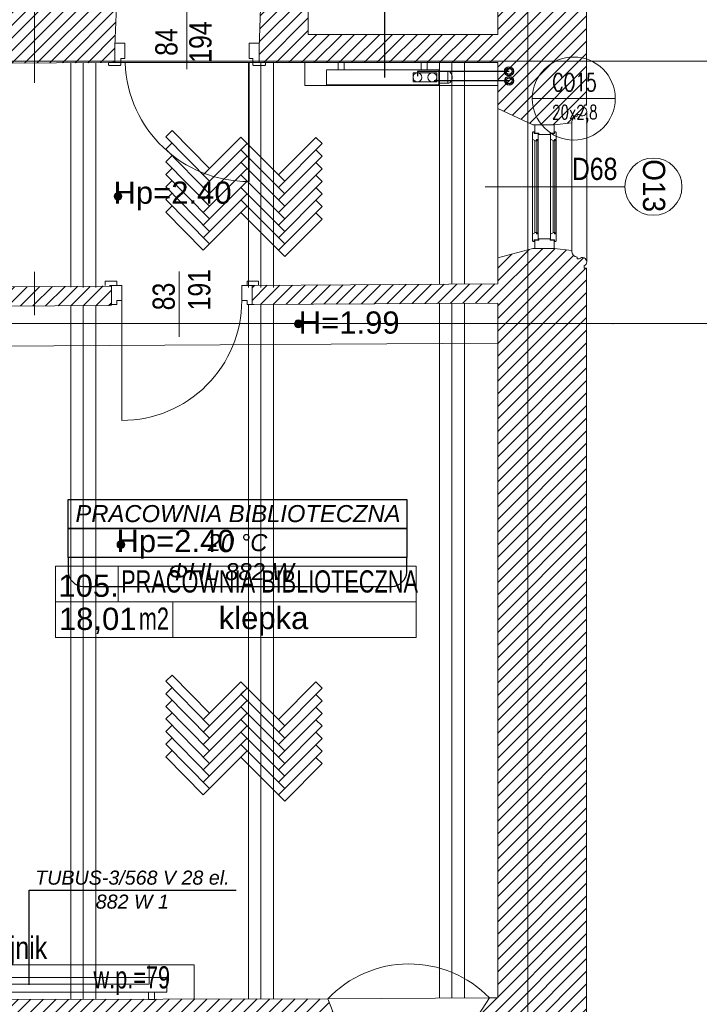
# Model space of a CAD drawing. Header units: millimetres. Extents: x -573548 to 674770, y -210017 to -47794.
# Tile 53 of 234: x 114430 to 119021, y -154851 to -148203. Entities that reach past the tile are written whole.
import ezdxf
from ezdxf.enums import TextEntityAlignment as Align
from ezdxf.lldxf.tags import DXFTag

# ---------------------------------------------------------------- set-up
doc = ezdxf.new("R2010")
doc.units = ezdxf.units.MM
for name, color, linetype, lineweight in [('_S_CO_OPIS_PION', 7, 'Continuous', 13), ('A.05 RZUT 1 PIĘTRA_is$0$A-DRZWI_Nr_pióra__9', 8, 'Continuous', 9), ('A.05 RZUT 1 PIĘTRA_is$0$A-OKNA-OPIS_Nr_pióra__2', 8, 'Continuous', 9), ('A.05 RZUT 1 PIĘTRA_is$0$A-OKNA-OPIS_Nr_pióra__8', 8, 'Continuous', 9), ('A.05 RZUT 1 PIĘTRA_is$0$A-OPISY-2_Nr_pióra__2', 8, 'Continuous', 9), ('A.05 RZUT 1 PIĘTRA_is$0$A-OPISY-3_Nr_pióra__6', 8, 'Continuous', 9), ('A.05 RZUT 1 PIĘTRA_is$0$A-WYSOKOSCI_Nr_pióra__7', 8, 'Continuous', 9), ('A.05 RZUT 1 PIĘTRA_is$0$belki nad_Nr_pióra__1', 8, 'Continuous', 9), ('A.05 RZUT 1 PIĘTRA_is$0$CO TO JEST_Nr_pióra__1', 8, 'Continuous', 9), ('A.05 RZUT 1 PIĘTRA_is$0$detalokna_Nr_pióra__1', 8, 'Continuous', 9), ('A.05 RZUT 1 PIĘTRA_is$0$detalokna_Nr_pióra__41', 8, 'Continuous', 9), ('A.05 RZUT 1 PIĘTRA_is$0$DIM MALY_Nr_pióra__8', 8, 'Continuous', 9), ('A.05 RZUT 1 PIĘTRA_is$0$Drawing & Figure_Nr_pióra__18', 8, 'Continuous', 9), ('A.05 RZUT 1 PIĘTRA_is$0$DRZWI_Nr_pióra__251', 8, 'Continuous', 9), ('A.05 RZUT 1 PIĘTRA_is$0$DRZWI_Nr_pióra__41', 8, 'Continuous', 9), ('A.05 RZUT 1 PIĘTRA_is$0$linia nadproza_Nr_pióra__1', 8, 'Continuous', 9), ('A.05 RZUT 1 PIĘTRA_is$0$Nowe_Annotation - Text_Nr_pióra__59', 8, 'Continuous', 9), ('A.05 RZUT 1 PIĘTRA_is$0$Nowe_GRZEJNIK_Nr_pióra__59', 8, 'Continuous', 9), ('A.05 RZUT 1 PIĘTRA_is$0$OKNO_DETAL_Nr_pióra__1', 8, 'Continuous', 9), ('A.05 RZUT 1 PIĘTRA_is$0$OKNO_DETAL_Nr_pióra__41', 8, 'Continuous', 9), ('A.05 RZUT 1 PIĘTRA_is$0$opisy inne_Nr_pióra__1', 8, 'Continuous', 9), ('A.05 RZUT 1 PIĘTRA_is$0$OSIE_Nr_pióra__1', 8, 'Continuous', 9), ('A.05 RZUT 1 PIĘTRA_is$0$PARAPET_Nr_pióra__7', 8, 'Continuous', 9), ('A.05 RZUT 1 PIĘTRA_is$0$POSADZKI_Nr_pióra__18', 8, 'Continuous', 9), ('A.05 RZUT 1 PIĘTRA_is$0$strop_Nr_pióra__8', 8, 'Continuous', 9), ('A.05 RZUT 1 PIĘTRA_is$0$Structural - Bearing_Nr_pióra__21', 8, 'Continuous', 9), ('A.05 RZUT 1 PIĘTRA_is$0$Structural - Grid', 8, 'Continuous', 9), ('A.05 RZUT 1 PIĘTRA_is$0$Structural - Grid_Nr_pióra__17', 8, 'Continuous', 9), ('A.05 RZUT 1 PIĘTRA_is$0$WIDOK_Nr_pióra__1', 8, 'Continuous', 9), ('A.05 RZUT 1 PIĘTRA_is$0$WIDOK_Nr_pióra__8', 8, 'Continuous', 9), ('A.05 RZUT 1 PIĘTRA_is$0$ściany_Nr_pióra__3', 8, 'Continuous', 9), ('FLUID-Powrót', 7, 'Continuous', 30), ('FLUID-Zasilanie', 7, 'Continuous', 30), ('SAN_Armatura CO na rozwinięciu', 7, 'Continuous', 13), ('SAN_Armatura CO na rzucie', 7, 'Continuous', 13), ('SAN_Grzejniki CO na rzucie', 7, 'Continuous', 13), ('SAN_Przewody powrotne CO na rzucie', 5, 'Continuous', 40), ('SAN_Przewody zasilające CO na rzucie', 1, 'Continuous', 40)]:
    doc.layers.add(name, color=color, linetype=linetype, lineweight=lineweight)
for name, color, linetype in [('SAN_Etykiety grzejników CO na rzucie', 7, 'Continuous'), ('SAN_Etykiety pomieszczeń na rzucie', 7, 'Continuous'), ('SAN_Piony CO na rzucie', 8, 'Continuous')]:
    doc.layers.add(name, color=color, linetype=linetype)
doc.styles.add('A.05 RZUT 1 PIĘTRA_is$0$STYL_AUTOMATYCZNY_1', font='arial.ttf')
doc.styles.add('A.05 RZUT 1 PIĘTRA_is$0$STYL_AUTOMATYCZNY_4', font='arial.ttf', dxfattribs={"width": 0.8})
doc.styles.add('A.05 RZUT 1 PIĘTRA_is$0$STYL_AUTOMATYCZNY_5', font='arial.ttf', dxfattribs={"width": 0.7})
doc.styles.add('A.05 RZUT 1 PIĘTRA_is$0$STYL_AUTOMATYCZNY_6', font='arial.ttf', dxfattribs={"width": 0.9})
doc.styles.add('A.05 RZUT 1 PIĘTRA_is$0$STYL_AUTOMATYCZNY_7', font='arial.ttf', dxfattribs={"width": 0.8})
doc.styles.add('Etykiety grzejników CO na rzucie', font='ariali.ttf')
doc.styles.add('Etykiety pomieszczeń na rzucie', font='ariali.ttf')
doc.styles.add('JOLARD', font='complex.shx', dxfattribs={"width": 0.7})
tags = doc.linetypes.add('DASH', pattern=[15, 10, -5]).pattern_tags.tags
tags[6:7] = [DXFTag(74, 4), DXFTag(75, 0), DXFTag(340, '0'), DXFTag(46, 0.0), DXFTag(50, 0.0), DXFTag(44, 0.0), DXFTag(45, 0.0)]
tags[4:5] = [DXFTag(74, 4), DXFTag(75, 0), DXFTag(340, '0'), DXFTag(46, 0.0), DXFTag(50, 0.0), DXFTag(44, 0.0), DXFTag(45, 0.0)]
pattern_1 = [(45, (0, 0), (-42.426407, 42.426407), [])]

# ---------------------------------------------------------------- blocks, each defined once
blk = doc.blocks.new('A.05 RZUT 1 PIĘTRA_is$0$Standardowy znacznik osi_2')
at = {"layer": 'A.05 RZUT 1 PIĘTRA_is$0$Structural - Grid_Nr_pióra__17'}
blk.add_line((1000, 0), (17853.1, 0), dxfattribs=at)
at = {"layer": 'A.05 RZUT 1 PIĘTRA_is$0$Structural - Grid_Nr_pióra__17', "style": 'A.05 RZUT 1 PIĘTRA_is$0$STYL_AUTOMATYCZNY_1'}
for tag, p in [('AC_MarkerText_1_0', (5, -80)), ('AC_MarkerText_1_1', (19358.1, -80))]:
    blk.add_attdef(tag, text='', height=350, rotation=270, dxfattribs=at).set_placement(p, align=Align.TOP_CENTER)
blk = doc.blocks.new('A.05 RZUT 1 PIĘTRA_is$0$Standardowy znacznik osi_3')
at = {"layer": 'A.05 RZUT 1 PIĘTRA_is$0$Structural - Grid_Nr_pióra__17'}
for q in [(0, 0), (40906.6, 0)]:
    blk.add_line((2962.2, 0), q, dxfattribs=at)
blk.add_point((2962.2, 0), dxfattribs=at)
blk.add_point((2962.2, 0), dxfattribs=at)
at = {"layer": 'A.05 RZUT 1 PIĘTRA_is$0$Structural - Grid_Nr_pióra__17', "style": 'A.05 RZUT 1 PIĘTRA_is$0$STYL_AUTOMATYCZNY_1'}
for tag, p in [('AC_MarkerText_1_0', (-250, -335)), ('AC_MarkerText_1_1', (44118.7, -335))]:
    blk.add_attdef(tag, text='', height=350, rotation=180, dxfattribs=at).set_placement(p, align=Align.TOP_CENTER)
blk = doc.blocks.new('A.05 RZUT 1 PIĘTRA_is$0$Standardowy znacznik osi_4')
at = {"layer": 'A.05 RZUT 1 PIĘTRA_is$0$Structural - Grid_Nr_pióra__17'}
blk.add_line((1000, 0), (42868.7, 0), dxfattribs=at)
at = {"layer": 'A.05 RZUT 1 PIĘTRA_is$0$Structural - Grid_Nr_pióra__17', "style": 'A.05 RZUT 1 PIĘTRA_is$0$STYL_AUTOMATYCZNY_1'}
for tag, p in [('AC_MarkerText_1_0', (-250, -335)), ('AC_MarkerText_1_1', (44118.7, -335))]:
    blk.add_attdef(tag, text='', height=350, rotation=180, dxfattribs=at).set_placement(p, align=Align.TOP_CENTER)
blk = doc.blocks.new('A.05 RZUT 1 PIĘTRA_is')
at = {"layer": 'A.05 RZUT 1 PIĘTRA_is$0$A-WYSOKOSCI_Nr_pióra__7'}
for points in [[(115405.3, -99396.1, 1), (115351.9, -99396.1, 1)], [(116624, -100257.3, 1), (116570.6, -100257.3, 1)], [(115425.3, -101747.7, 1), (115371.9, -101747.7, 1)]]:
    blk.add_hatch(color=256, dxfattribs=at).paths.add_polyline_path(points)
at = {"layer": 'A.05 RZUT 1 PIĘTRA_is$0$Drawing & Figure_Nr_pióra__18'}
h = blk.add_hatch(dxfattribs=at)
h.set_pattern_fill('Common_Brick_0001', color=256, style=0, pattern_type=2)
h.set_pattern_definition(pattern_1)
h.paths.add_polyline_path([(116429.1, -97992.8), (116344.8, -97992.8), (116331.3, -98392.8), (116331.3, -98492.8), (117944.1, -98492.8), (117944.1, -98802.4), (118181.6, -98914.2), (118194.1, -98914.2), (118324.1, -98914.2), (118444.1, -98900.9), (118444.1, -98891.3, -0.383982), (118479.5, -98855.8), (118479.5, -98843.5), (118494.5, -98843.5, 1.205804), (118526.7, -98795.7), (118526.7, -98780.9), (118544.1, -98780.9), (118544.1, -98754.8), (118544.1, -93032.6), (117944.1, -93032.6), (117923.5, -93032.6), (117923.5, -93050), (117908.7, -93050, 1.205804), (117860.9, -93082.2), (117860.9, -93097.2), (117848.5, -93097.2, -0.383982), (117813, -93132.6), (117803.5, -93132.6), (117790.2, -93252.6), (117790.2, -93395.1), (117879.4, -93772.9), (117944.1, -93772.9), (117944.1, -98302.8), (116664.1, -98302.8), (116664.1, -97992.8)])
h = blk.add_hatch(dxfattribs=at)
h.set_pattern_fill('Common_Brick_0001', color=256, style=0, pattern_type=2)
h.set_pattern_definition(pattern_1)
h.paths.add_polyline_path([(107002, -98581.8, 0.420514), (107052, -98632.9), (108086.6, -98629.3), (113084.1, -98612.3), (113633, -98610.4), (114124, -98608.8), (114124.1, -98500), (114125.5, -98500), (114813.7, -98495.8), (115356.2, -98492.6), (115356.2, -98382.9), (115357, -98362.8), (115372.7, -97992.8), (115059.1, -97992.8), (114813.7, -97992.8), (114134.1, -97992.8), (114134.1, -97892.9), (113754.1, -97892.9), (113754.1, -97341), (113754.1, -96932.9), (114134.1, -96932.9), (114134.1, -95797.3), (114134.1, -95742.8), (114004.1, -95742.1), (113586.7, -95858.2), (113588.5, -97341), (113589.1, -97902.7), (113084.1, -97903.6), (113039.1, -97903.7), (113039.1, -97903.9), (113039.1, -98183.7), (112899.1, -98183.7), (112899.1, -97903.9), (109246.8, -97910.1), (109246.8, -97909.8), (108086.6, -97911.7), (107534.3, -97912.6), (107543.3, -97341), (107569.6, -95662.9), (107159.6, -95652.5), (107159.6, -95653.3), (107029.6, -95683.1), (107029.4, -95683.1), (107018, -96942.8), (107460, -96942.9), (107460, -97341), (107460, -97912.8), (107009.2, -97912.7)])
h = blk.add_hatch(dxfattribs=at)
h.set_pattern_fill('Common_Brick_0001', color=256, style=0, pattern_type=2)
h.set_pattern_definition(pattern_1)
h.paths.add_polyline_path([(116298.3, -99997), (116284.3, -99997), (116284.3, -100127), (116284.4, -100127), (117944.1, -100117), (117944.1, -104807), (117886.9, -104807.4), (117725.9, -105055.8), (117726.7, -105198.4), (117740.8, -105318.3), (117750.3, -105318.2, -0.383982), (117786, -105353.3), (117798.4, -105353.3), (117798.5, -105368.3, 1.205804), (117846.5, -105400.2), (117861.3, -105400.1), (117861.4, -105417.5), (117944, -105417), (118543.7, -105413.4), (118544.1, -99880.6), (118526.7, -99880.6), (118526.7, -99865.9, 1.205804), (118494.5, -99818), (118479.5, -99818), (118479.5, -99805.7, -0.383982), (118444.1, -99770.2), (118444.1, -99760.7), (118324.1, -99747.3), (118194.1, -99747.3), (118181.6, -99747.3), (117944.1, -99812.4), (117944.1, -99986.9), (117719.1, -99988.3), (117719.1, -99988.7)])
h = blk.add_hatch(dxfattribs=at)
h.set_pattern_fill('Common_Brick_0001', color=256, style=0, pattern_type=2)
h.set_pattern_definition(pattern_1)
h.paths.add_polyline_path([(111169, -104848), (111078.9, -105102.1), (111079.8, -105238.5), (111093.8, -105358.4), (111103.4, -105358.4, -0.383982), (111139.1, -105393.5), (111151.4, -105393.4), (111151.5, -105408.4, 1.205804), (111199.5, -105440.3), (111214.3, -105440.2), (111214.4, -105457.7), (111297.1, -105457.2), (111297.3, -105457.1), (113184.3, -105444.1), (113225.6, -105444), (113225.5, -105426.5), (113240.3, -105426.4, 0.263086), (113263.3, -105443.8), (113271.3, -105443.8, 0.761796), (113278.6, -105387.7), (113278.5, -105372.8), (113725.3, -105371.2), (114172.1, -105369.5), (114172.2, -105384.4, 0.761796), (114179.9, -105440.4), (114187.8, -105440.4, 0.263086), (114210.7, -105422.8), (114225.5, -105422.8), (114225.6, -105440.3), (114308.2, -105439.9), (116761.7, -105424.2), (116761.6, -105406.7), (116776.3, -105406.6, 1.205804), (116824, -105374.1), (116823.9, -105359.1), (116836.2, -105359.1, -0.383982), (116871.5, -105323.5), (116881, -105323.5), (116893.6, -105203.4), (116892.8, -105060.8), (116795.3, -104814), (114084.3, -104820.4), (114085.5, -104584.5), (114085.8, -104584.5), (114087.2, -104362.2), (114088.5, -104162.2), (114106.6, -101286.9), (114113.8, -100140.1), (114813.7, -100135.9), (115334.3, -100132.7), (115321.7, -100127), (115334.3, -100127), (115334.3, -99997), (115321.5, -99997), (115144.1, -100010.9), (115144.1, -100003.9), (115059.1, -100004.4), (114813.7, -100005.9), (114124.1, -100010), (114124, -99958.8), (113634.3, -99958.4), (113634.3, -99958.8, -0.0001), (113634, -99958.4), (113589.1, -99958.4), (113509.1, -99958.3), (113509.1, -99961), (113419.1, -99960.9), (113419.1, -99958.3), (112864.4, -99957.8), (112864.4, -100087.8), (112864.4, -100142.9), (112838.3, -100727.8), (113924.9, -100721.2), (113924.9, -101286.9), (113924.9, -104162.2), (113924.9, -104362.2), (113924.9, -104841.3), (113684.1, -104841.9), (113604.1, -104842.1), (113514.1, -104842.3)])
at = {"layer": 'A.05 RZUT 1 PIĘTRA_is$0$A-DRZWI_Nr_pióra__9'}
for p, q in [((115844.1, -98085.8), (115844.1, -98536.7)), ((115790.6, -99902.7), (115790.6, -100343.7))]:
    blk.add_line(p, q, dxfattribs=at)
for points in [[(116264.1, -98495.8), (116263.7, -99295.8, -0.404448), (115426.2, -98495.5)], [(115405.5, -100100), (115405.5, -100908.7, 0.414214), (116214.3, -100100)]]:
    blk.add_lwpolyline(points, format="xyb", dxfattribs=at)
at = {"layer": 'A.05 RZUT 1 PIĘTRA_is$0$A-OKNA-OPIS_Nr_pióra__8'}
blk.add_line((117858.4, -99330.8), (118802, -99330.8), dxfattribs=at)
blk.add_circle((118995, -99330.8), 193, dxfattribs=at)
at = {"layer": 'A.05 RZUT 1 PIĘTRA_is$0$A-OPISY-3_Nr_pióra__6'}
for p, q in [((115380.5, -101893.9), (115380.5, -102134)), ((114956.6, -102133.7), (116660.1, -102133.7)), ((114956.6, -102133.9), (117393.2, -102133.9)), ((115749.5, -102134), (115749.5, -102373.9))]:
    blk.add_line(p, q, dxfattribs=at)
blk.add_lwpolyline([(114956.6, -102373.9), (114956.6, -101893.9), (117393.2, -101893.9), (117393.2, -102373.9)], close=True, dxfattribs=at)
at = {"layer": 'A.05 RZUT 1 PIĘTRA_is$0$A-WYSOKOSCI_Nr_pióra__7'}
for centre in [(115378.6, -99396.1), (116597.3, -100257.3), (115398.6, -101747.7)]:
    blk.add_circle(centre, 26.7, dxfattribs=at)
at = {"layer": 'A.05 RZUT 1 PIĘTRA_is$0$belki nad_Nr_pióra__1'}
for p, q in [((115059.1, -98494.4), (115059.1, -100009.4)), ((115229.1, -98494.4), (115229.1, -100012.3)), ((116259.1, -98494.4), (116259.1, -100012.3)), ((116429.1, -98494.4), (116429.1, -100012.3)), ((117549.1, -98494.4), (117549.1, -99989.8)), ((117719.1, -98494.4), (117719.1, -99988.7)), ((117549.1, -100119.4), (117549.1, -104808.8)), ((117719.1, -100118.3), (117719.1, -104808.2)), ((115059.1, -100134.4), (115059.1, -104817.3)), ((115229.1, -100133.4), (115229.1, -104816.7)), ((116259.1, -100127), (116259.1, -104813.2)), ((116429.1, -100126.2), (116429.1, -104812.6))]:
    blk.add_line(p, q, dxfattribs=at)
at = {"layer": 'A.05 RZUT 1 PIĘTRA_is$0$CO TO JEST_Nr_pióra__1'}
for p, q in [((116640.6, -98492.8), (116640.6, -98647.6)), ((117944.1, -98647.6), (116640.6, -98647.6)), ((115894, -104584.5), (114085.5, -104584.5)), ((115894, -104816.1), (115894, -104584.5))]:
    blk.add_line(p, q, dxfattribs=at)
at = {"layer": 'A.05 RZUT 1 PIĘTRA_is$0$detalokna_Nr_pióra__1'}
for p, q in [((118544.6, -99835.2), (118544.6, -98831)), ((118444.1, -99760.7), (118444.1, -98900.9))]:
    blk.add_line(p, q, dxfattribs=at)
at = {"layer": 'A.05 RZUT 1 PIĘTRA_is$0$detalokna_Nr_pióra__41'}
for points in [[(118297.1, -98978.7), (118220.1, -98978.7), (118297.1, -98978.7), (118297.1, -98968.7), (118324.1, -98968.7), (118324.1, -98914.2), (118194.1, -98914.2), (118194.1, -98968.7), (118220.1, -98968.7), (118220.1, -98978.7)], [(118297.1, -99682.8), (118220.1, -99682.8), (118297.1, -99682.8), (118297.1, -99692.8), (118324.1, -99692.8), (118324.1, -99747.3), (118194.1, -99747.3), (118194.1, -99692.8), (118220.1, -99692.8), (118220.1, -99682.8)]]:
    blk.add_lwpolyline(points, dxfattribs=at)
at = {"layer": 'A.05 RZUT 1 PIĘTRA_is$0$DIM MALY_Nr_pióra__8'}
for p, q in [((114813.7, -98629.4), (114813.7, -97826.8)), ((114813.7, -99905.7), (114813.7, -100197.6))]:
    blk.add_line(p, q, dxfattribs=at)
at = {"layer": 'A.05 RZUT 1 PIĘTRA_is$0$DRZWI_Nr_pióra__251'}
blk.add_line((115398.2, -98492.8), (115314, -98492.8), dxfattribs=at)
at = {"layer": 'A.05 RZUT 1 PIĘTRA_is$0$DRZWI_Nr_pióra__41'}
for p, q in [((115369.8, -99997), (115321.5, -99997)), ((116250, -99997), (116298.3, -99997))]:
    blk.add_line(p, q, dxfattribs=at)
for points in [[(115398.2, -98492.8), (115398.2, -98465.8), (115424, -98465.8), (115424, -98362.8), (115356.8, -98362.8)], [(116289.9, -98492.8), (116289.9, -98465.8), (116264.1, -98465.8), (116264.1, -98362.8), (116331.3, -98362.8)], [(115321.5, -100127), (115369.8, -100127), (115369.8, -100100), (115405.5, -100100), (115405.5, -99997), (115369.8, -99997), (115369.8, -99968.9)], [(116298.3, -100127), (116250, -100127), (116250, -100100), (116214.3, -100100), (116214.3, -99997), (116250, -99997), (116250, -99968.9)]]:
    blk.add_lwpolyline(points, dxfattribs=at)
for points in [[(115345.6, -98511.6), (115318, -98511.6, -0.414334), (115314, -98507.6), (115314, -98492.8)], [(115345.6, -98511.6), (115394.2, -98511.6, 0.414334), (115398.2, -98507.6), (115398.2, -98492.8)], [(116342.5, -98511.6), (116293.9, -98511.6, -0.414334), (116289.9, -98507.6), (116289.9, -98492.8)], [(116342.5, -98511.6), (116370.1, -98511.6, 0.414334), (116374.1, -98507.6), (116374.1, -98492.8)], [(115369.8, -99968.9), (115295.7, -99968.9, 0.414334), (115291.7, -99972.9), (115291.7, -99997)], [(116250, -99968.9), (116324.1, -99968.9, -0.414334), (116328.1, -99972.9), (116328.1, -99997)]]:
    blk.add_lwpolyline(points, format="xyb", dxfattribs=at)
at = {"layer": 'A.05 RZUT 1 PIĘTRA_is$0$linia nadproza_Nr_pióra__1'}
for p, q in [((116331.3, -98492.8), (115356.2, -98492.8)), ((117944.1, -100387), (114112.1, -100410.1))]:
    blk.add_line(p, q, dxfattribs=at)
at = {"layer": 'A.05 RZUT 1 PIĘTRA_is$0$Nowe_GRZEJNIK_Nr_pióra__59'}
blk.add_lwpolyline([(114289.7, -104714.5), (115589.7, -104714.5), (115589.7, -104584.5), (114289.7, -104584.5)], close=True, dxfattribs=at)
at = {"layer": 'A.05 RZUT 1 PIĘTRA_is$0$OKNO_DETAL_Nr_pióra__1'}
for p, q in [((118178.4, -99650.6), (118178.4, -99011)), ((118194.4, -99640.8), (118194.4, -99020.8)), ((118216.3, -99649.8), (118216.3, -99011.7)), ((118300.9, -99650.6), (118300.9, -99011)), ((118316.9, -99640.8), (118316.9, -99020.8)), ((118338.9, -99649.8), (118338.9, -99011.7))]:
    blk.add_line(p, q, dxfattribs=at)
at = {"layer": 'A.05 RZUT 1 PIĘTRA_is$0$OKNO_DETAL_Nr_pióra__41'}
for p, q in [((118216.4, -99011.7), (118206.4, -99020.5)), ((118206.4, -99649.8), (118206.4, -99011.7)), ((118338.9, -99011.7), (118328.9, -99020.5)), ((118328.9, -99649.8), (118328.9, -99011.7)), ((118216.4, -99649.8), (118206.4, -99641)), ((118338.9, -99649.8), (118328.9, -99641))]:
    blk.add_line(p, q, dxfattribs=at)
for points in [[(118178.4, -98968.8, -0.414214), (118186.4, -98960.8), (118190.4, -98960.8), (118190.4, -98972.8), (118216.4, -98972.8), (118216.4, -99011.7), (118204.4, -99011.7), (118204.4, -99020.8), (118194.4, -99020.8), (118194.4, -99019.8), (118178.4, -99011)], [(118300.9, -98986.9), (118300.9, -98972.8), (118326.9, -98972.8), (118326.9, -98960.8), (118330.9, -98960.8, -0.414214), (118338.9, -98968.8), (118338.9, -98986.9), (118338.9, -99011.7), (118326.9, -99011.7), (118326.9, -99020.8), (118316.9, -99020.8), (118316.9, -99019.8), (118300.9, -99011)], [(118178.4, -99692.8, 0.414214), (118186.4, -99700.8), (118190.4, -99700.8), (118190.4, -99688.8), (118216.4, -99688.8), (118216.4, -99649.8), (118204.4, -99649.8), (118204.4, -99640.8), (118194.4, -99640.8), (118194.4, -99641.8), (118178.4, -99650.6)], [(118300.9, -99674.6), (118300.9, -99688.8), (118326.9, -99688.8), (118326.9, -99700.8), (118330.9, -99700.8, 0.414214), (118338.9, -99692.8), (118338.9, -99674.6), (118338.9, -99649.8), (118326.9, -99649.8), (118326.9, -99640.8), (118316.9, -99640.8), (118316.9, -99641.8), (118300.9, -99650.6)]]:
    blk.add_lwpolyline(points, format="xyb", close=True, dxfattribs=at)
at = {"layer": 'A.05 RZUT 1 PIĘTRA_is$0$OSIE_Nr_pióra__1'}
for p, q in [((115144.1, -98494.4), (115144.1, -100010.9)), ((116344.1, -98494.4), (116344.1, -100010.9)), ((117634.1, -98494.4), (117634.1, -99989.3)), ((117634.1, -100118.8), (117634.1, -104808.5)), ((115144.1, -100133.9), (115144.1, -104817)), ((116344.1, -100126.7), (116344.1, -104812.9))]:
    blk.add_line(p, q, dxfattribs=at)
at = {"layer": 'A.05 RZUT 1 PIĘTRA_is$0$POSADZKI_Nr_pióra__18'}
for p, q in [((115702.3, -98993.3), (115744.8, -98950.8)), ((115995.9, -99208.6), (115744.8, -98950.8)), ((115995.9, -99293.5), (115702.3, -98993.3)), ((115702.3, -99078.1), (115744.8, -99035.7)), ((115953.5, -99251), (116208, -98996.5)), ((115953.5, -99335.9), (116250.4, -99038.9)), ((116505, -99293.5), (116208, -98996.5)), ((116208, -99081.3), (116250.4, -99038.9)), ((116462.6, -99251), (116715.8, -98997.8)), ((116462.6, -99335.9), (116758.2, -99040.3)), ((116758.2, -99040.3), (116715.8, -98997.8)), ((115995.9, -99378.3), (115702.3, -99078.1)), ((115702.3, -99163), (115744.8, -99120.5)), ((116505, -99378.3), (116208, -99081.3)), ((116758.2, -99125.1), (116715.8, -99082.7)), ((115995.9, -99463.2), (115702.3, -99163)), ((115953.5, -99420.7), (116250.4, -99123.8)), ((116505, -99463.2), (116208, -99166.2)), ((116462.6, -99420.7), (116758.2, -99125.1)), ((116758.2, -99210), (116715.8, -99167.6)), ((115702.3, -99247.8), (115744.8, -99205.4)), ((115995.9, -99548), (115702.3, -99247.8)), ((115953.5, -99505.6), (116250.4, -99208.6)), ((116505, -99548), (116208, -99251)), ((116462.6, -99505.6), (116758.2, -99210)), ((116758.2, -99294.8), (116715.8, -99252.4)), ((115702.3, -99332.7), (115744.8, -99290.2)), ((115953.5, -99590.5), (116250.4, -99293.5)), ((116462.6, -99590.5), (116758.2, -99294.8)), ((115995.9, -99632.9), (115702.3, -99332.7)), ((115702.3, -99417.5), (115744.8, -99375.1)), ((115953.5, -99675.3), (116250.4, -99378.3)), ((116505, -99632.9), (116208, -99335.9)), ((116462.6, -99675.3), (116758.2, -99379.7)), ((116758.2, -99379.7), (116715.8, -99337.3)), ((115995.9, -99717.7), (115702.3, -99417.5)), ((116505, -99717.7), (116208, -99420.7)), ((116250.4, -99463.2), (116208, -99420.7)), ((116758.2, -99464.5), (116715.8, -99422.1)), ((115702.3, -99502.4), (115744.8, -99459.9)), ((115953.5, -99760.2), (115702.3, -99502.4)), ((115953.5, -99760.2), (116250.4, -99463.2)), ((116505, -99802.6), (116208, -99505.6)), ((116462.6, -99760.2), (116758.2, -99464.5)), ((116758.2, -99549.4), (116715.8, -99507)), ((116505, -99802.6), (116758.2, -99549.4)), ((115702.3, -102670.5), (115744.8, -102628)), ((115995.9, -102885.8), (115744.8, -102628)), ((115995.9, -102970.7), (115702.3, -102670.5)), ((115953.5, -102928.2), (116208, -102673.7)), ((116505, -102970.7), (116208, -102673.7)), ((116462.6, -102928.2), (116715.8, -102675.1)), ((116758.2, -102717.5), (116715.8, -102675.1)), ((115702.3, -102755.3), (115744.8, -102712.9)), ((115995.9, -103055.5), (115702.3, -102755.3)), ((115953.5, -103013.1), (116250.4, -102716.1)), ((116208, -102758.5), (116250.4, -102716.1)), ((116505, -103055.5), (116208, -102758.5)), ((116462.6, -103013.1), (116758.2, -102717.5)), ((116758.2, -102802.3), (116715.8, -102759.9)), ((115702.3, -102840.2), (115744.8, -102797.7)), ((115995.9, -103140.4), (115702.3, -102840.2)), ((115953.5, -103098), (116250.4, -102801)), ((116505, -103140.4), (116208, -102843.4)), ((116462.6, -103098), (116758.2, -102802.3)), ((116758.2, -102887.2), (116715.8, -102844.8)), ((115702.3, -102925), (115744.8, -102882.6)), ((115953.5, -103182.8), (116250.4, -102885.8)), ((116462.6, -103182.8), (116758.2, -102887.2)), ((115995.9, -103225.2), (115702.3, -102925)), ((115702.3, -103009.9), (115744.8, -102967.4)), ((115953.5, -103267.7), (116250.4, -102970.7)), ((116505, -103225.2), (116208, -102928.2)), ((116462.6, -103267.7), (116758.2, -102972)), ((116758.2, -102972), (116715.8, -102929.6)), ((115995.9, -103310.1), (115702.3, -103009.9)), ((116505, -103310.1), (116208, -103013.1)), ((116758.2, -103056.9), (116715.8, -103014.5)), ((115702.3, -103094.7), (115744.8, -103052.3)), ((115995.9, -103394.9), (115702.3, -103094.7)), ((115953.5, -103352.5), (116250.4, -103055.5)), ((116505, -103394.9), (116208, -103098)), ((116250.4, -103140.4), (116208, -103098)), ((116462.6, -103352.5), (116758.2, -103056.9)), ((116758.2, -103141.7), (116715.8, -103099.3)), ((115702.3, -103179.6), (115744.8, -103137.1)), ((115953.5, -103437.4), (116250.4, -103140.4)), ((116462.6, -103437.4), (116758.2, -103141.7)), ((115953.5, -103437.4), (115702.3, -103179.6)), ((116505, -103479.8), (116208, -103182.8)), ((116505, -103479.8), (116758.2, -103226.6)), ((116758.2, -103226.6), (116715.8, -103184.2))]:
    blk.add_line(p, q, dxfattribs=at)
at = {"layer": 'A.05 RZUT 1 PIĘTRA_is$0$strop_Nr_pióra__8'}
blk.add_arc((117344.3, -105337), 758.3, 44.30572, 136.38661, dxfattribs=at)
at = {"layer": 'A.05 RZUT 1 PIĘTRA_is$0$Structural - Bearing_Nr_pióra__21'}
for p, q in [((118544.1, -93032.6), (118544.1, -98754.8)), ((117944.1, -93772.9), (117944.1, -98302.8)), ((115372.7, -97992.8), (115356.2, -98382.9)), ((116344.8, -97992.8), (116331.3, -98392.8)), ((116664.1, -97992.8), (116664.1, -98302.8)), ((117944.1, -98302.8), (116664.1, -98302.8)), ((115356.2, -98492.6), (115356.2, -98382.9)), ((116331.3, -98492.8), (116331.3, -98362.8)), ((115356.2, -98492.6), (114124.1, -98500)), ((117944.1, -98492.8), (116331.3, -98492.8)), ((117944.1, -98492.8), (117944.1, -98802.4)), ((118181.6, -98914.2), (117944.1, -98802.4)), ((118181.6, -99747.3), (117944.1, -99812.4)), ((117944.1, -99812.4), (117944.1, -99986.9)), ((118544.1, -99880.6), (118543.7, -105413.4)), ((117944.1, -99986.9), (116284.3, -99997)), ((115333.5, -100002.7), (114124.1, -100010)), ((115334.3, -100127), (115334.3, -99997)), ((116284.3, -100127), (116284.3, -99997)), ((117944.1, -100117), (116284.3, -100127)), ((117944.1, -100117), (117944.1, -104807)), ((115334.3, -100132.7), (114113.8, -100140.1)), ((116795.3, -104814), (114084.3, -104820.4)), ((116892.8, -105060.8), (116795.3, -104814)), ((117725.9, -105055.8), (117886.9, -104807.4)), ((117944.1, -104807), (117886.9, -104807.4))]:
    blk.add_line(p, q, dxfattribs=at)
for points in [[(118544.1, -98698.2), (118544.1, -98780.9), (118526.7, -98780.9), (118526.7, -98795.7, -1.205804), (118494.5, -98843.5), (118479.5, -98843.5), (118479.5, -98855.8, 0.383982), (118444.1, -98891.3), (118444.1, -98900.9), (118324.1, -98914.2), (118181.6, -98914.2)], [(118544.1, -99963.3), (118544.1, -99880.6), (118526.7, -99880.6), (118526.7, -99865.9, 1.205804), (118494.5, -99818), (118479.5, -99818), (118479.5, -99805.7, -0.383982), (118444.1, -99770.2), (118444.1, -99760.7), (118324.1, -99747.3), (118181.6, -99747.3)]]:
    blk.add_lwpolyline(points, format="xyb", dxfattribs=at)
at = {"layer": 'A.05 RZUT 1 PIĘTRA_is$0$WIDOK_Nr_pióra__1'}
blk.add_line((117944.1, -99812.4), (117944.1, -98802.4), dxfattribs=at)
at = {"layer": 'A.05 RZUT 1 PIĘTRA_is$0$WIDOK_Nr_pióra__8'}
blk.add_line((116795.3, -104814), (117886.9, -104807.4), dxfattribs=at)
at = {"layer": 'A.05 RZUT 1 PIĘTRA_is$0$ściany_Nr_pióra__3'}
blk.add_line((118187.7, -98914.2), (118194.1, -98914.2), dxfattribs=at)
at = {"layer": 'A.05 RZUT 1 PIĘTRA_is$0$Structural - Grid', "zscale": 1000}
for name, p, rotation in [('A.05 RZUT 1 PIĘTRA_is$0$Standardowy znacznik osi_2', (118146.9, -108395.1), 90), ('A.05 RZUT 1 PIĘTRA_is$0$Standardowy znacznik osi_4', (121683.4, -98482.5), 180), ('A.05 RZUT 1 PIĘTRA_is$0$Standardowy znacznik osi_3', (121683.4, -100254.9), 180)]:
    blk.add_blockref(name, p, dxfattribs=dict(at, rotation=rotation))
at = {"layer": 'A.05 RZUT 1 PIĘTRA_is$0$A-OKNA-OPIS_Nr_pióra__2', "insert": (118598, -99211.6), "char_height": 150, "attachment_point": 5, "style": 'A.05 RZUT 1 PIĘTRA_is$0$STYL_AUTOMATYCZNY_4'}
blk.add_mtext('\\A1;{\\pqc;\\fArial|b0|i0|c238|p0;\\W0.800000;D68}', dxfattribs=at)
at = {"layer": 'A.05 RZUT 1 PIĘTRA_is$0$A-OKNA-OPIS_Nr_pióra__2', "insert": (118998.5, -99323.9), "char_height": 150, "attachment_point": 5, "rotation": 270, "style": 'A.05 RZUT 1 PIĘTRA_is$0$STYL_AUTOMATYCZNY_6'}
blk.add_mtext('\\A1;{\\pqc;\\fArial|b0|i0|c238|p0;\\W0.900000;O13}', dxfattribs=at)
at = {"layer": 'A.05 RZUT 1 PIĘTRA_is$0$A-OPISY-2_Nr_pióra__2', "char_height": 150}
for s, insert, attachment_point, style in [('\\A1;{\\pql;\\fArial|b0|i0|c238|p0;\\W1.000000;105.}', (114975.8, -102102.2), 7, 'A.05 RZUT 1 PIĘTRA_is$0$STYL_AUTOMATYCZNY_1'), ('\\A1;{\\pql;\\fArial|b0|i0|c238|p0;\\W0.700000;PRACOWNIA BIBLIOTECZNA}', (115399.9, -102073.4), 7, 'A.05 RZUT 1 PIĘTRA_is$0$STYL_AUTOMATYCZNY_5'), ('\\A1;{\\pqr;\\fArial|b0|i0|c238|p0;\\W0.700000;m2}', (115722.7, -102172.5), 3, 'A.05 RZUT 1 PIĘTRA_is$0$STYL_AUTOMATYCZNY_5'), ('\\A1;{\\pql;\\fArial|b0|i0|c238|p0;\\W1.000000;18,01}', (114979.3, -102351.6), 7, 'A.05 RZUT 1 PIĘTRA_is$0$STYL_AUTOMATYCZNY_1'), ('\\A1;{\\pql;\\fArial|b0|i0|c238|p0;\\W1.000000;klepka}', (116058.6, -102363.4), 7, 'A.05 RZUT 1 PIĘTRA_is$0$STYL_AUTOMATYCZNY_1')]:
    blk.add_mtext(s, dxfattribs=dict(at, insert=insert, attachment_point=attachment_point, style=style))
at = {"layer": 'A.05 RZUT 1 PIĘTRA_is$0$A-WYSOKOSCI_Nr_pióra__7', "char_height": 150, "attachment_point": 5, "style": 'A.05 RZUT 1 PIĘTRA_is$0$STYL_AUTOMATYCZNY_1'}
for s, insert in [('\\A1;{\\pqc;\\fArial|b0|i0|c238|p0;\\W1.000000;Hp=2.40}', (115746.9, -99393.7)), ('\\A1;{\\pqc;\\fArial|b0|i0|c238|p0;\\W1.000000;H=1.99}', (116939.9, -100249.3)), ('\\A1;{\\pqc;\\fArial|b0|i0|c238|p0;\\W1.000000;Hp=2.40}', (115766.9, -101745.4))]:
    blk.add_mtext(s, dxfattribs=dict(at, insert=insert))
at = {"layer": 'A.05 RZUT 1 PIĘTRA_is$0$Nowe_Annotation - Text_Nr_pióra__59', "insert": (114322.4, -104589.7), "char_height": 150, "attachment_point": 7, "style": 'A.05 RZUT 1 PIĘTRA_is$0$STYL_AUTOMATYCZNY_7'}
blk.add_mtext('\\A1;{\\pql;\\fArial|b0|i0|c238|p0;\\W0.800000;grzejnik }', dxfattribs=at)
at = {"layer": 'A.05 RZUT 1 PIĘTRA_is$0$opisy inne_Nr_pióra__1', "char_height": 150, "attachment_point": 5, "rotation": 90, "style": 'A.05 RZUT 1 PIĘTRA_is$0$STYL_AUTOMATYCZNY_4'}
for s, insert in [('\\A1;{\\pqc;\\fArial|b0|i0|c238|p0;\\W0.800000;194}', (115936.2, -98354.3)), ('\\A1;{\\pqc;\\fArial|b0|i0|c238|p0;\\W0.800000;84}', (115706.4, -98354.3)), ('\\A1;{\\pqc;\\fArial|b0|i0|c238|p0;\\W0.800000;191}', (115928.4, -100026.5)), ('\\A1;{\\pqc;\\fArial|b0|i0|c238|p0;\\W0.800000;83}', (115688.4, -100072.3))]:
    blk.add_mtext(s, dxfattribs=dict(at, insert=insert))
at = {"layer": 'A.05 RZUT 1 PIĘTRA_is$0$PARAPET_Nr_pióra__7', "insert": (115212.7, -104789.6), "char_height": 150, "attachment_point": 7, "style": 'A.05 RZUT 1 PIĘTRA_is$0$STYL_AUTOMATYCZNY_5'}
blk.add_mtext('\\A1;{\\pql;\\fArial|b0|i0|c238|p0;\\W0.700000;w.p.=79}', dxfattribs=at)
blk = doc.blocks.new('CZLVK_P_55_5_135_5_10')
at = {"layer": 'SAN_Grzejniki CO na rzucie'}
for points in [[(-580, -50), (-580, 0), (-540, 0), (-540, -50)], [(540, -50), (540, 0), (580, 0), (580, -50)], [(-665, -150), (665, -150), (665, -50), (-665, -50), (-665, -150)]]:
    blk.add_lwpolyline(points, dxfattribs=at)
blk = doc.blocks.new('CZLVK_P_55_5_75_5_10_V')
at = {"layer": 'SAN_Grzejniki CO na rzucie'}
for points in [[(-260, -50), (-260, 0), (-300, 0), (-300, -50)], [(300, -50), (300, 0), (260, 0), (260, -50)], [(380, -150), (-380, -150), (-380, -50), (380, -50), (380, -150)]]:
    blk.add_lwpolyline(points, dxfattribs=at)
blk = doc.blocks.new('VERTPIPECORETURN_P')
at = {"layer": 'SAN_Przewody powrotne CO na rzucie', "lineweight": 13}
blk.add_circle((0, 0), 30, dxfattribs=at)
blk = doc.blocks.new('VERTPIPECOSUPPLY_P')
at = {"layer": 'SAN_Przewody zasilające CO na rzucie', "lineweight": 13}
blk.add_circle((0, 0), 30, dxfattribs=at)
blk = doc.blocks.new('ZTGRZVK_P_V')
at = {"layer": 'SAN_Armatura CO na rozwinięciu'}
blk.add_lwpolyline([(-50, 40), (-110, 40), (-110, -40), (-50, -40), (-50, 40)], dxfattribs=at)
blk.add_ellipse((-110, 0), major_axis=(0, 40), ratio=0.75, start_param=0, end_param=3.141593, dxfattribs=at)
blk = doc.blocks.new('ZAWGVK_P_V')
at = {"layer": 'SAN_Armatura CO na rzucie'}
blk.add_lwpolyline([(80, 30), (-80, 30), (-80, -30), (80, -30), (80, 30)], dxfattribs=at)

msp = doc.modelspace()

# ---------------------------------------------------------------- linework, layer by layer
at = {"layer": '_S_CO_OPIS_PION', "lineweight": 9, "ltscale": 50}
msp.add_line((117892.3, -148735.7), (118452.6, -148735.7), dxfattribs=at)
msp.add_circle((118172.5, -148735.7), 280.2, dxfattribs=at)
at = {"layer": 'FLUID-Powrót', "color": 142, "linetype": 'DASH', "ltscale": 10}
msp.add_lwpolyline([(117735.4, -148616), (117230, -148616)], dxfattribs=at)
at = {"layer": 'FLUID-Powrót', "color": 142, "linetype": 'DASH', "ltscale": 2}
msp.add_circle((117735.9, -148616), 30, dxfattribs=at)
at = {"layer": 'FLUID-Powrót', "color": 142, "linetype": 'DASH', "ltscale": 10}
msp.add_circle((117735.4, -148616), 20, dxfattribs=at)
at = {"layer": 'FLUID-Zasilanie', "color": 11, "linetype": 'Continuous'}
for points in [[(117735.4, -148552.4), (117116, -148552.4)], [(117116, -148552.4), (117116, -148584.4)]]:
    msp.add_lwpolyline(points, dxfattribs=at)
for centre, radius in [((117735, -148552.4, 0), 30), ((117735.4, -148552.4), 20)]:
    msp.add_circle(centre, radius, dxfattribs=at)
at = {"layer": 'SAN_Etykiety grzejników CO na rzucie'}
for p, q in [((116896.8, -148592.8), (116896.8, -147772.8)), ((114495, -154719.7), (114495, -154079.7)), ((114495, -154079.7), (115892, -154079.7))]:
    msp.add_line(p, q, dxfattribs=at)
at = {"layer": 'SAN_Etykiety pomieszczeń na rzucie'}
for points in [[(114757.8, -151638.6), (114757.8, -151442.6), (117044.8, -151442.6), (117044.8, -151638.6), (114757.8, -151638.6)], [(114757.8, -151834.6), (114757.8, -151638.6), (117044.8, -151638.6), (117044.8, -151834.6), (114757.8, -151834.6)]]:
    msp.add_lwpolyline(points, dxfattribs=at)
msp.add_open_spline([(114757.8, -151834.6), (114757.8, -151843.6), (114757.8, -151923.6), (114757.8, -151932.6), (114757.8, -151932.6), (114757.8, -151981.6), (114806.8, -152030.6), (114855.8, -152030.6), (114855.8, -152030.6), (114864.8, -152030.6), (116937.8, -152030.6), (116946.8, -152030.6), (116946.8, -152030.6), (116995.8, -152030.6), (117044.8, -151981.6), (117044.8, -151932.6), (117044.8, -151932.6), (117044.8, -151923.6), (117044.8, -151843.6), (117044.8, -151834.6)], degree=3, knots=[0, 0, 0, 0, 0.05, 0.05, 0.05, 0.050001, 0.1, 0.1, 0.1, 0.100001, 0.15, 0.15, 0.15, 0.150001, 0.2, 0.2, 0.2, 0.200001, 1, 1, 1, 1], dxfattribs=at)

# ---------------------------------------------------------------- block references
at = {"color": 150}
msp.add_blockref('A.05 RZUT 1 PIĘTRA_is', (-284.4, -50000), dxfattribs=at)
at = {"layer": 'SAN_Armatura CO na rzucie', "xscale": -1}
for name, p in [('ZAWGVK_P_V', (117166.8, -148592.8)), ('ZTGRZVK_P_V', (117211.8, -148592.8))]:
    msp.add_blockref(name, p, dxfattribs=at)
at = {"layer": 'SAN_Grzejniki CO na rzucie', "xscale": -1}
msp.add_blockref('CZLVK_P_55_5_75_5_10_V', (116881.8, -148492.8), dxfattribs=at)
at = {"layer": 'SAN_Grzejniki CO na rzucie', "rotation": 180}
msp.add_blockref('CZLVK_P_55_5_135_5_10', (114760, -154819.7), dxfattribs=at)
at = {"layer": 'SAN_Piony CO na rzucie', "xscale": -1}
for name, p in [('VERTPIPECOSUPPLY_P', (117116.8, -148592.8)), ('VERTPIPECORETURN_P', (117216.8, -148592.8))]:
    msp.add_blockref(name, p, dxfattribs=at)

# ---------------------------------------------------------------- texts
at = {"layer": '_S_CO_OPIS_PION', "lineweight": 9, "ltscale": 50, "style": 'JOLARD', "width": 0.7}
for s, height, p in [('CO15', 120, (118177.6, -148626.1)), ('20x2,8', 96, (118179.4, -148828))]:
    msp.add_text(s, height=height, dxfattribs=at).set_placement(p, align=Align.MIDDLE_CENTER)
at = {"layer": 'SAN_Etykiety grzejników CO na rzucie', "style": 'Etykiety grzejników CO na rzucie'}
for s, p in [('TUBUS-3/568 V 28 el.', (114535, -154043.7)), ('882 W 1', (114944, -154205.7))]:
    msp.add_text(s, height=95, dxfattribs=at).set_placement(p)
at = {"layer": 'SAN_Etykiety pomieszczeń na rzucie', "style": 'Etykiety pomieszczeń na rzucie'}
for s, p in [('PRACOWNIA BIBLIOTECZNA', (114806.8, -151595.6)), ('20 °C', (115699.8, -151791.6)), ('ΦHL 882 W', (115433.8, -151987.6))]:
    msp.add_text(s, height=115, dxfattribs=at).set_placement(p)

doc.saveas('drawing.dxf')
